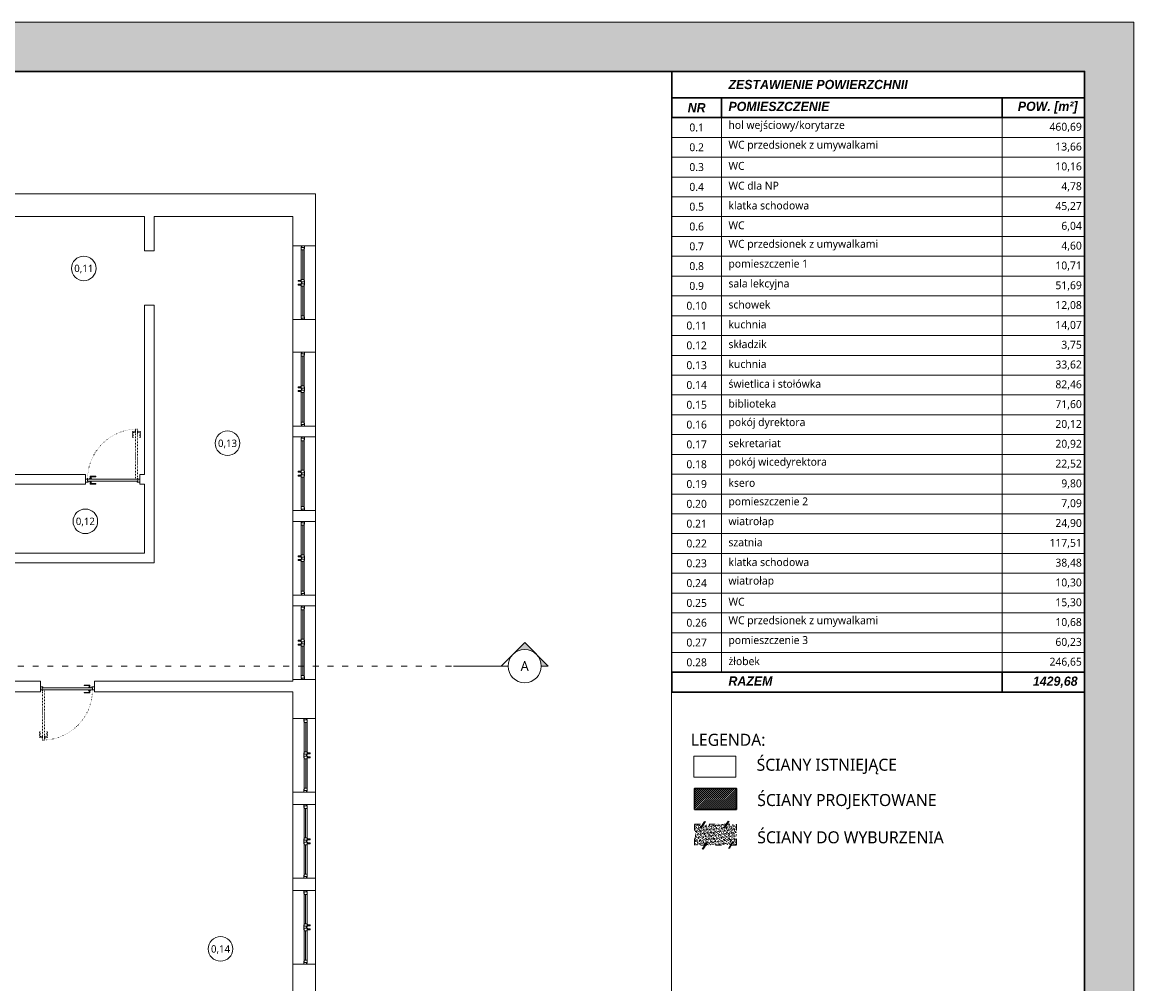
# Model space of a CAD drawing. Header units: millimetres. Extents: x 80301 to 146489, y -78581 to -28273.
# Tile 18 of 135: x 86902 to 89164, y -64293 to -62336. Entities that reach past the tile are written whole.
import ezdxf
from ezdxf.enums import TextEntityAlignment as Align

# ---------------------------------------------------------------- set-up
doc = ezdxf.new("R2010")
doc.units = ezdxf.units.MM
doc.linetypes.add('ACAD_ISO03W100', pattern=[30, 12, -18])
doc.linetypes.add('ACAD_ISO07W100', pattern=[3, 0, -3])
doc.layers.get('0').update_dxf_attribs({"lineweight": 0})
for name, color, linetype, lineweight in [('A-opisram.ART', 250, 'Continuous', 0), ('OPIS', 4, 'Continuous', 9), ('opis..KF', 250, 'Continuous', 15), ('stolarka_arch', 250, 'Continuous', 5), ('zmiany..KF', 240, 'Continuous', 9), ('ściana pro..KF', 222, 'Continuous', 30), ('ściany ist..KF', 61, 'Continuous', 5)]:
    doc.layers.add(name, color=color, linetype=linetype, lineweight=lineweight)
doc.layers.add('A-pomocram.ART', color=254, linetype='Continuous', lineweight=0, plot=False)
for name, color, linetype, lineweight, true_color in [('A-przekrycieram.ART', 7, 'Continuous', 0, 0xffffff), ('instalacje_arch', 7, 'Continuous', 30, 0xd60000), ('wypełnienie 2', 7, 'Continuous', 0, 0x363636)]:
    doc.layers.add(name, color=color, linetype=linetype, lineweight=lineweight, true_color=true_color)
doc.styles.add('ARCH', font='segoeuil.ttf')

# ---------------------------------------------------------------- blocks, each defined once
blk = doc.blocks.new('*U1035')
at = {"layer": 'stolarka_arch', "lineweight": 0}
blk.add_lwpolyline([(0, 0), (150, 0), (150, -45.9), (0, -45.9)], close=True, dxfattribs=at)
at = {"layer": 'stolarka_arch'}
for points in [[(0, -22), (6, -22), (6, -23), (3, -23), (3, -28), (0, -28)], [(70, -22), (80, -22), (80, -23), (77, -23), (77, -28), (73, -28), (73, -23), (70, -23)], [(150, -22), (144, -22), (144, -23), (147, -23), (147, -28), (150, -28)], [(3, -23), (8, -23), (8, -29), (2, -29), (2, -28), (3, -28)], [(8, -26), (68, -26), (68, -23), (8, -23)], [(8, -26), (68, -26), (68, -29), (8, -29)], [(73, -23), (68, -23), (68, -29), (74, -29), (74, -28), (73, -28)], [(73, -30), (69, -30), (69, -29), (73, -29)], [(72, -35), (70, -35), (70, -30), (72, -30)], [(77, -23), (82, -23), (82, -29), (76, -29), (76, -28), (77, -28)], [(81, -30), (77, -30), (77, -29), (81, -29)], [(80, -35), (78, -35), (78, -30), (80, -30)], [(142, -26), (82, -26), (82, -23), (142, -23)], [(142, -26), (82, -26), (82, -29), (142, -29)], [(147, -23), (142, -23), (142, -29), (148, -29), (148, -28), (147, -28)]]:
    blk.add_lwpolyline(points, close=True, dxfattribs=at)
blk = doc.blocks.new('*U1036')
at = {"layer": 'stolarka_arch', "lineweight": 0}
blk.add_lwpolyline([(0, 0), (150, 0), (150, -46), (0, -46)], close=True, dxfattribs=at)
at = {"layer": 'stolarka_arch'}
for points in [[(0, -22), (6, -22), (6, -23), (3, -23), (3, -28), (0, -28)], [(70, -22), (80, -22), (80, -23), (77, -23), (77, -28), (73, -28), (73, -23), (70, -23)], [(150, -22), (144, -22), (144, -23), (147, -23), (147, -28), (150, -28)], [(3, -23), (8, -23), (8, -29), (2, -29), (2, -28), (3, -28)], [(8, -26), (68, -26), (68, -23), (8, -23)], [(8, -26), (68, -26), (68, -29), (8, -29)], [(73, -23), (68, -23), (68, -29), (74, -29), (74, -28), (73, -28)], [(73, -30), (69, -30), (69, -29), (73, -29)], [(72, -35), (70, -35), (70, -30), (72, -30)], [(77, -23), (82, -23), (82, -29), (76, -29), (76, -28), (77, -28)], [(81, -30), (77, -30), (77, -29), (81, -29)], [(80, -35), (78, -35), (78, -30), (80, -30)], [(142, -26), (82, -26), (82, -23), (142, -23)], [(142, -26), (82, -26), (82, -29), (142, -29)], [(147, -23), (142, -23), (142, -29), (148, -29), (148, -28), (147, -28)]]:
    blk.add_lwpolyline(points, close=True, dxfattribs=at)
blk = doc.blocks.new('*U1037')
at = {"layer": 'stolarka_arch', "lineweight": 0}
blk.add_lwpolyline([(0, 0), (150, 0), (150, -46), (0, -46)], close=True, dxfattribs=at)
at = {"layer": 'stolarka_arch'}
for points in [[(0, -22), (6, -22), (6, -23), (3, -23), (3, -28), (0, -28)], [(70, -22), (80, -22), (80, -23), (77, -23), (77, -28), (73, -28), (73, -23), (70, -23)], [(150, -22), (144, -22), (144, -23), (147, -23), (147, -28), (150, -28)], [(3, -23), (8, -23), (8, -29), (2, -29), (2, -28), (3, -28)], [(8, -26), (68, -26), (68, -23), (8, -23)], [(8, -26), (68, -26), (68, -29), (8, -29)], [(73, -23), (68, -23), (68, -29), (74, -29), (74, -28), (73, -28)], [(73, -30), (69, -30), (69, -29), (73, -29)], [(72, -35), (70, -35), (70, -30), (72, -30)], [(77, -23), (82, -23), (82, -29), (76, -29), (76, -28), (77, -28)], [(81, -30), (77, -30), (77, -29), (81, -29)], [(80, -35), (78, -35), (78, -30), (80, -30)], [(142, -26), (82, -26), (82, -23), (142, -23)], [(142, -26), (82, -26), (82, -29), (142, -29)], [(147, -23), (142, -23), (142, -29), (148, -29), (148, -28), (147, -28)]]:
    blk.add_lwpolyline(points, close=True, dxfattribs=at)
blk = doc.blocks.new('*U1038')
at = {"layer": 'stolarka_arch', "lineweight": 0}
blk.add_lwpolyline([(0, 0), (150, 0), (150, -46), (0, -46)], close=True, dxfattribs=at)
at = {"layer": 'stolarka_arch'}
for points in [[(0, -22), (6, -22), (6, -23), (3, -23), (3, -28), (0, -28)], [(70, -22), (80, -22), (80, -23), (77, -23), (77, -28), (73, -28), (73, -23), (70, -23)], [(150, -22), (144, -22), (144, -23), (147, -23), (147, -28), (150, -28)], [(3, -23), (8, -23), (8, -29), (2, -29), (2, -28), (3, -28)], [(8, -26), (68, -26), (68, -23), (8, -23)], [(8, -26), (68, -26), (68, -29), (8, -29)], [(73, -23), (68, -23), (68, -29), (74, -29), (74, -28), (73, -28)], [(73, -30), (69, -30), (69, -29), (73, -29)], [(72, -35), (70, -35), (70, -30), (72, -30)], [(77, -23), (82, -23), (82, -29), (76, -29), (76, -28), (77, -28)], [(81, -30), (77, -30), (77, -29), (81, -29)], [(80, -35), (78, -35), (78, -30), (80, -30)], [(142, -26), (82, -26), (82, -23), (142, -23)], [(142, -26), (82, -26), (82, -29), (142, -29)], [(147, -23), (142, -23), (142, -29), (148, -29), (148, -28), (147, -28)]]:
    blk.add_lwpolyline(points, close=True, dxfattribs=at)
blk = doc.blocks.new('*U1026')
at = {"layer": 'stolarka_arch', "lineweight": 0}
blk.add_lwpolyline([(0, 0), (150, 0), (150, -46), (0, -46)], close=True, dxfattribs=at)
at = {"layer": 'stolarka_arch'}
for points in [[(0, -22), (6, -22), (6, -23), (3, -23), (3, -28), (0, -28)], [(70, -22), (80, -22), (80, -23), (77, -23), (77, -28), (73, -28), (73, -23), (70, -23)], [(150, -22), (144, -22), (144, -23), (147, -23), (147, -28), (150, -28)], [(3, -23), (8, -23), (8, -29), (2, -29), (2, -28), (3, -28)], [(8, -26), (68, -26), (68, -23), (8, -23)], [(8, -26), (68, -26), (68, -29), (8, -29)], [(73, -23), (68, -23), (68, -29), (74, -29), (74, -28), (73, -28)], [(73, -30), (69, -30), (69, -29), (73, -29)], [(72, -35), (70, -35), (70, -30), (72, -30)], [(77, -23), (82, -23), (82, -29), (76, -29), (76, -28), (77, -28)], [(81, -30), (77, -30), (77, -29), (81, -29)], [(80, -35), (78, -35), (78, -30), (80, -30)], [(142, -26), (82, -26), (82, -23), (142, -23)], [(142, -26), (82, -26), (82, -29), (142, -29)], [(147, -23), (142, -23), (142, -29), (148, -29), (148, -28), (147, -28)]]:
    blk.add_lwpolyline(points, close=True, dxfattribs=at)
blk = doc.blocks.new('*U1027')
at = {"layer": 'stolarka_arch', "lineweight": 0}
blk.add_lwpolyline([(0, 0), (150, 0), (150, -46), (0, -46)], close=True, dxfattribs=at)
at = {"layer": 'stolarka_arch'}
for points in [[(0, -22), (6, -22), (6, -23), (3, -23), (3, -28), (0, -28)], [(70, -22), (80, -22), (80, -23), (77, -23), (77, -28), (73, -28), (73, -23), (70, -23)], [(150, -22), (144, -22), (144, -23), (147, -23), (147, -28), (150, -28)], [(3, -23), (8, -23), (8, -29), (2, -29), (2, -28), (3, -28)], [(8, -26), (68, -26), (68, -23), (8, -23)], [(8, -26), (68, -26), (68, -29), (8, -29)], [(73, -23), (68, -23), (68, -29), (74, -29), (74, -28), (73, -28)], [(73, -30), (69, -30), (69, -29), (73, -29)], [(72, -35), (70, -35), (70, -30), (72, -30)], [(77, -23), (82, -23), (82, -29), (76, -29), (76, -28), (77, -28)], [(81, -30), (77, -30), (77, -29), (81, -29)], [(80, -35), (78, -35), (78, -30), (80, -30)], [(142, -26), (82, -26), (82, -23), (142, -23)], [(142, -26), (82, -26), (82, -29), (142, -29)], [(147, -23), (142, -23), (142, -29), (148, -29), (148, -28), (147, -28)]]:
    blk.add_lwpolyline(points, close=True, dxfattribs=at)
blk = doc.blocks.new('*U1028')
at = {"layer": 'stolarka_arch', "lineweight": 0}
blk.add_lwpolyline([(0, 0), (150, 0), (150, -46), (0, -46)], close=True, dxfattribs=at)
at = {"layer": 'stolarka_arch'}
for points in [[(0, -22), (6, -22), (6, -23), (3, -23), (3, -28), (0, -28)], [(70, -22), (80, -22), (80, -23), (77, -23), (77, -28), (73, -28), (73, -23), (70, -23)], [(150, -22), (144, -22), (144, -23), (147, -23), (147, -28), (150, -28)], [(3, -23), (8, -23), (8, -29), (2, -29), (2, -28), (3, -28)], [(8, -26), (68, -26), (68, -23), (8, -23)], [(8, -26), (68, -26), (68, -29), (8, -29)], [(73, -23), (68, -23), (68, -29), (74, -29), (74, -28), (73, -28)], [(73, -30), (69, -30), (69, -29), (73, -29)], [(72, -35), (70, -35), (70, -30), (72, -30)], [(77, -23), (82, -23), (82, -29), (76, -29), (76, -28), (77, -28)], [(81, -30), (77, -30), (77, -29), (81, -29)], [(80, -35), (78, -35), (78, -30), (80, -30)], [(142, -26), (82, -26), (82, -23), (142, -23)], [(142, -26), (82, -26), (82, -29), (142, -29)], [(147, -23), (142, -23), (142, -29), (148, -29), (148, -28), (147, -28)]]:
    blk.add_lwpolyline(points, close=True, dxfattribs=at)
blk = doc.blocks.new('*U1039')
at = {"layer": 'stolarka_arch', "lineweight": 0}
blk.add_lwpolyline([(0, 0), (150, 0), (150, -46), (0, -46)], close=True, dxfattribs=at)
at = {"layer": 'stolarka_arch'}
for points in [[(0, -22), (6, -22), (6, -23), (3, -23), (3, -28), (0, -28)], [(70, -22), (80, -22), (80, -23), (77, -23), (77, -28), (73, -28), (73, -23), (70, -23)], [(150, -22), (144, -22), (144, -23), (147, -23), (147, -28), (150, -28)], [(3, -23), (8, -23), (8, -29), (2, -29), (2, -28), (3, -28)], [(8, -26), (68, -26), (68, -23), (8, -23)], [(8, -26), (68, -26), (68, -29), (8, -29)], [(73, -23), (68, -23), (68, -29), (74, -29), (74, -28), (73, -28)], [(73, -30), (69, -30), (69, -29), (73, -29)], [(72, -35), (70, -35), (70, -30), (72, -30)], [(77, -23), (82, -23), (82, -29), (76, -29), (76, -28), (77, -28)], [(81, -30), (77, -30), (77, -29), (81, -29)], [(80, -35), (78, -35), (78, -30), (80, -30)], [(142, -26), (82, -26), (82, -23), (142, -23)], [(142, -26), (82, -26), (82, -29), (142, -29)], [(147, -23), (142, -23), (142, -29), (148, -29), (148, -28), (147, -28)]]:
    blk.add_lwpolyline(points, close=True, dxfattribs=at)
blk = doc.blocks.new('*U648')
at = {"layer": 'stolarka_arch', "linetype": 'ACAD_ISO03W100', "lineweight": 0, "ltscale": 0.1}
for points in [[(3.5, 97), (-1.5, 97), (-1.5, 85), (-0.5, 85), (-0.5, 95), (3.5, 95)], [(3.5, 98), (3.5, 94), (4.5, 94), (4.5, 98)], [(4.5, 102), (4.5, 0), (8.5, 0), (8.5, 102)], [(9.5, 98), (9.5, 94), (8.5, 94), (8.5, 98)], [(9.5, 97), (14.5, 97), (14.5, 85), (13.5, 85), (13.5, 95), (9.5, 95)]]:
    blk.add_lwpolyline(points, close=True, dxfattribs=at)
at = {"layer": 'stolarka_arch'}
for points in [[(5, -4), (5, -6), (0, -6), (0, 0), (4, 0), (4, -4), (5, -4)], [(106, 0), (4, 0), (4, -4), (106, -4)], [(101, 1), (101, 6), (89, 6), (89, 5), (99, 5), (99, 1)], [(102, 1), (98, 1), (98, 0), (102, 0)], [(105, -4), (105, -6), (110, -6), (110, 0), (106, 0), (106, -4), (105, -4)], [(101, -5), (101, -10), (89, -10), (89, -9), (99, -9), (99, -5)], [(102, -5), (98, -5), (98, -4), (102, -4)]]:
    blk.add_lwpolyline(points, close=True, dxfattribs=at)
blk.add_circle((4, 0.5), 0.5, dxfattribs=at)
at = {"layer": 'stolarka_arch', "linetype": 'ACAD_ISO07W100', "lineweight": 0, "ltscale": 0.5}
blk.add_arc((4, 0), 102, 0, 89.6506, dxfattribs=at)
blk = doc.blocks.new('nr pom')
at = {"layer": 'opis..KF', "lineweight": 20}
blk.add_circle((0, 0), 25, dxfattribs=at)
at = {"layer": 'opis..KF', "style": 'ARCH'}
blk.add_attdef('00', text='', height=15, dxfattribs=at).set_placement((0, 0), align=Align.MIDDLE_CENTER)
blk = doc.blocks.new('*U1440')
at = {"layer": 'OPIS', "lineweight": 20}
h = blk.add_hatch(color=256, dxfattribs=at)
h.dxf.hatch_style = 1
h.paths.add_polyline_path([(0, 33.8), (0, 47.7), (-23.9, 23.9, -0.198912)])
h.paths.add_polyline_path([(-47.7, 0), (-23.9, -23.9, -0.198912), (-33.8, 0, -0.198912), (-23.9, 23.9)])
at = {"layer": 'OPIS', "linetype": 'ACAD_ISO03W100', "lineweight": 9}
blk.add_line((0, -2441.2), (0, -145), dxfattribs=at)
at = {"layer": 'OPIS', "lineweight": 20}
for points in [[(0, -33.8), (0, -47.7), (-47.7, 0), (0, 47.7), (0, 33.8)], [(0, -45), (0, -145)]]:
    blk.add_lwpolyline(points, dxfattribs=at)
blk.add_circle((0, 0), 33.8, dxfattribs=at)
at = {"layer": 'OPIS', "style": 'ARCH'}
for tag, p in [('P1', (0, 0)), ('P2', (0, -2586.2))]:
    blk.add_attdef(tag, text='', height=20, rotation=90, dxfattribs=at).set_placement(p, align=Align.MIDDLE_CENTER)
blk = doc.blocks.new('*U1234')
at = {"layer": 'A-przekrycieram.ART'}
h = blk.add_hatch(color=256, dxfattribs=at)
h.dxf.hatch_style = 1
h.paths.add_polyline_path([(0, 4200), (8500, 4200), (8500, 0), (0, 0)])
h.paths.add_polyline_path([(200, 4100), (8400, 4100), (8400, 100), (200, 100)], flags=16)
at = {"layer": 'A-opisram.ART'}
blk.add_line((7559.44, 100), (7559.44, 4100), dxfattribs=at)
at = {"layer": 'A-opisram.ART', "lineweight": 30}
blk.add_lwpolyline([(200, 4100), (8400, 4100), (8400, 100), (200, 100)], close=True, dxfattribs=at)
at = {"layer": 'A-pomocram.ART'}
blk.add_lwpolyline([(0, 4200), (8500, 4200), (8500, 0), (0, 0)], close=True, dxfattribs=at)

msp = doc.modelspace()

# ---------------------------------------------------------------- hatches: boundary and pattern name
at = {"layer": 'wypełnienie 2', "linetype": 'ByBlock', "transparency": 33554595}
h = msp.add_hatch(dxfattribs=at)
h.set_pattern_fill('ANSI31', color=256, scale=0.907911)
h.set_pattern_definition([(45, (6592.8944, -9029.3382), (-2.03831773, 2.03831773), [])])
h.paths.add_polyline_path([(88355.16, -63937.56), (88270.05, -63937.56), (88270.05, -63895), (88355.16, -63895)])
at = {"layer": 'zmiany..KF', "linetype": 'ACAD_ISO03W100', "lineweight": 0, "ltscale": 0.1}
h = msp.add_hatch(dxfattribs=at)
h.set_pattern_fill('AR-SAND', color=256, scale=0.1)
h.set_pattern_definition([(37.5, (43329.512, -32696.162), (-0.16000313, 4.89413237), [0, -3.8608, 0, -4.318, 0, -4.1275]), (7.5, (43329.512, -32696.162), (4.4952328, 7.168251), [0, -2.0828, 0, -3.4798, 0, -1.3335]), (327.5, (43326.3877, -32696.162), (7.9099237, 0.01437185), [0, -1.27, 0, -4.572, 0, -5.969]), (317.5, (43326.388, -32696.162), (7.6355645, 2.2292932), [0, -0.635, 0, -2.9972, 0, -3.429])])
h.paths.add_polyline_path([(88355.16, -64010.34), (88270.05, -64010.34), (88270.05, -63967.78), (88355.16, -63967.78)])

# ---------------------------------------------------------------- linework, layer by layer
at = {"layer": 'opis..KF', "lineweight": 30}
for points in [[(88224.04, -62489.59), (89063.85, -62489.59), (89063.85, -62435.84), (88224.04, -62435.84)], [(88224.04, -62489.59), (88324.73, -62489.59), (88324.73, -62529.91), (88224.04, -62529.91)], [(88324.73, -62489.59), (88895.87, -62489.59), (88895.87, -62529.91), (88324.73, -62529.91)], [(88895.87, -62489.59), (89063.85, -62489.59), (89063.85, -62529.91), (88895.87, -62529.91)], [(88224.04, -63658.76), (88895.87, -63658.76), (88895.87, -63699.07), (88224.04, -63699.07)], [(88895.87, -63658.76), (89063.85, -63658.76), (89063.85, -63699.07), (88895.87, -63699.07)]]:
    msp.add_lwpolyline(points, close=True, dxfattribs=at)
at = {"layer": 'opis..KF'}
for points in [[(88224.04, -62529.91), (88324.73, -62529.91), (88324.73, -62570.23), (88224.04, -62570.23)], [(88324.73, -62529.91), (88895.87, -62529.91), (88895.87, -62570.23), (88324.73, -62570.23)], [(88895.87, -62529.91), (89063.85, -62529.91), (89063.85, -62570.23), (88895.87, -62570.23)], [(88224.04, -62570.23), (88324.73, -62570.23), (88324.73, -62610.54), (88224.04, -62610.54)], [(88324.73, -62570.23), (88895.87, -62570.23), (88895.87, -62610.54), (88324.73, -62610.54)], [(88895.87, -62570.23), (89063.85, -62570.23), (89063.85, -62610.54), (88895.87, -62610.54)], [(88224.04, -62610.54), (88324.73, -62610.54), (88324.73, -62650.86), (88224.04, -62650.86)], [(88324.73, -62610.54), (88895.87, -62610.54), (88895.87, -62650.86), (88324.73, -62650.86)], [(88895.87, -62610.54), (89063.85, -62610.54), (89063.85, -62650.86), (88895.87, -62650.86)], [(88224.04, -62650.86), (88324.73, -62650.86), (88324.73, -62691.17), (88224.04, -62691.17)], [(88324.73, -62650.86), (88895.87, -62650.86), (88895.87, -62691.17), (88324.73, -62691.17)], [(88895.87, -62650.86), (89063.85, -62650.86), (89063.85, -62691.17), (88895.87, -62691.17)], [(88224.04, -62691.17), (88324.73, -62691.17), (88324.73, -62731.49), (88224.04, -62731.49)], [(88324.73, -62691.17), (88895.87, -62691.17), (88895.87, -62731.49), (88324.73, -62731.49)], [(88895.87, -62691.17), (89063.85, -62691.17), (89063.85, -62731.49), (88895.87, -62731.49)], [(88224.04, -62731.49), (88324.73, -62731.49), (88324.73, -62771.81), (88224.04, -62771.81)], [(88324.73, -62731.49), (88895.87, -62731.49), (88895.87, -62771.81), (88324.73, -62771.81)], [(88895.87, -62731.49), (89063.85, -62731.49), (89063.85, -62771.81), (88895.87, -62771.81)], [(88224.04, -62771.81), (88324.73, -62771.81), (88324.73, -62812.12), (88224.04, -62812.12)], [(88324.73, -62771.81), (88895.87, -62771.23), (88895.87, -62811.54), (88324.73, -62812.12)], [(88895.87, -62771.81), (89063.85, -62771.81), (89063.85, -62812.12), (88895.87, -62812.12)], [(88224.04, -62812.12), (88324.73, -62812.12), (88324.73, -62852.44), (88224.04, -62852.44)], [(88324.73, -62812.12), (88895.87, -62812.12), (88895.87, -62852.44), (88324.73, -62852.44)], [(88895.87, -62812.12), (89063.85, -62812.12), (89063.85, -62852.44), (88895.87, -62852.44)], [(88224.04, -62852.44), (88324.73, -62852.44), (88324.73, -62892.75), (88224.04, -62892.75)], [(88324.73, -62852.44), (88895.87, -62852.44), (88895.87, -62892.75), (88324.73, -62892.75)], [(88895.87, -62852.44), (89063.85, -62852.44), (89063.85, -62892.75), (88895.87, -62892.75)], [(88224.04, -62892.75), (88324.73, -62892.75), (88324.73, -62933.07), (88224.04, -62933.07)], [(88324.73, -62892.75), (88895.87, -62892.75), (88895.87, -62933.07), (88324.73, -62933.07)], [(88895.87, -62892.75), (89063.85, -62892.75), (89063.85, -62933.07), (88895.87, -62933.07)], [(88224.04, -62933.07), (88324.73, -62933.07), (88324.73, -62973.39), (88224.04, -62973.39)], [(88324.73, -62933.07), (88895.87, -62933.07), (88895.87, -62973.39), (88324.73, -62973.39)], [(88895.87, -62933.07), (89063.85, -62933.07), (89063.85, -62973.39), (88895.87, -62973.39)], [(88224.04, -62973.39), (88324.73, -62973.39), (88324.73, -63013.7), (88224.04, -63013.7)], [(88324.73, -62973.39), (88895.87, -62973.39), (88895.87, -63013.7), (88324.73, -63013.7)], [(88895.87, -62973.39), (89063.85, -62973.39), (89063.85, -63013.7), (88895.87, -63013.7)], [(88224.04, -63013.7), (88324.73, -63013.7), (88324.73, -63054.02), (88224.04, -63054.02)], [(88324.73, -63013.7), (88895.87, -63013.7), (88895.87, -63054.02), (88324.73, -63054.02)], [(88895.87, -63013.7), (89063.85, -63013.7), (89063.85, -63054.02), (88895.87, -63054.02)], [(88224.04, -63054.02), (88324.73, -63054.02), (88324.73, -63094.33), (88224.04, -63094.33)], [(88324.73, -63054.02), (88895.87, -63054.02), (88895.87, -63094.33), (88324.73, -63094.33)], [(88895.87, -63054.02), (89063.85, -63054.02), (89063.85, -63094.33), (88895.87, -63094.33)], [(88224.04, -63094.33), (88324.73, -63094.33), (88324.73, -63134.65), (88224.04, -63134.65)], [(88324.73, -63094.33), (88895.87, -63094.33), (88895.87, -63134.65), (88324.73, -63134.65)], [(88895.87, -63094.33), (89063.85, -63094.33), (89063.85, -63134.65), (88895.87, -63134.65)], [(88224.04, -63134.65), (88324.73, -63134.65), (88324.73, -63174.97), (88224.04, -63174.97)], [(88324.73, -63134.65), (88895.87, -63134.65), (88895.87, -63174.97), (88324.73, -63174.97)], [(88895.87, -63134.65), (89063.85, -63134.65), (89063.85, -63174.97), (88895.87, -63174.97)], [(88224.04, -63174.97), (88324.73, -63174.97), (88324.73, -63215.28), (88224.04, -63215.28)], [(88324.73, -63174.97), (88895.87, -63174.39), (88895.87, -63214.7), (88324.73, -63215.28)], [(88895.87, -63174.97), (89063.85, -63174.97), (89063.85, -63215.28), (88895.87, -63215.28)], [(88224.04, -63215.28), (88324.73, -63215.28), (88324.73, -63255.6), (88224.04, -63255.6)], [(88324.73, -63215.28), (88895.87, -63215.28), (88895.87, -63255.6), (88324.73, -63255.6)], [(88895.87, -63215.28), (89063.85, -63215.28), (89063.85, -63255.6), (88895.87, -63255.6)], [(88224.04, -63255.6), (88324.73, -63255.6), (88324.73, -63295.91), (88224.04, -63295.91)], [(88324.73, -63255.6), (88895.87, -63255.6), (88895.87, -63295.91), (88324.73, -63295.91)], [(88895.87, -63255.6), (89063.85, -63255.6), (89063.85, -63295.91), (88895.87, -63295.91)], [(88224.04, -63295.91), (88324.73, -63295.91), (88324.73, -63336.23), (88224.04, -63336.23)], [(88324.73, -63295.91), (88895.87, -63295.91), (88895.87, -63336.23), (88324.73, -63336.23)], [(88895.87, -63295.91), (89063.85, -63295.91), (89063.85, -63336.23), (88895.87, -63336.23)], [(88224.04, -63336.23), (88324.73, -63336.23), (88324.73, -63376.55), (88224.04, -63376.55)], [(88324.73, -63336.23), (88895.87, -63336.23), (88895.87, -63376.55), (88324.73, -63376.55)], [(88895.87, -63336.23), (89063.85, -63336.23), (89063.85, -63376.55), (88895.87, -63376.55)], [(88224.04, -63376.54), (88324.73, -63376.54), (88324.73, -63416.86), (88224.04, -63416.86)], [(88324.73, -63376.54), (88895.87, -63376.54), (88895.87, -63416.86), (88324.73, -63416.86)], [(88895.87, -63376.54), (89063.85, -63376.54), (89063.85, -63416.86), (88895.87, -63416.86)], [(88224.04, -63416.86), (88324.73, -63416.86), (88324.73, -63457.18), (88224.04, -63457.18)], [(88324.73, -63416.86), (88895.87, -63416.86), (88895.87, -63457.18), (88324.73, -63457.18)], [(88895.87, -63416.86), (89063.85, -63416.86), (89063.85, -63457.18), (88895.87, -63457.18)], [(88224.04, -63457.18), (88324.73, -63457.18), (88324.73, -63497.49), (88224.04, -63497.49)], [(88324.73, -63457.18), (88895.87, -63457.18), (88895.87, -63497.49), (88324.73, -63497.49)], [(88895.87, -63457.18), (89063.85, -63457.18), (89063.85, -63497.49), (88895.87, -63497.49)], [(88224.04, -63497.49), (88324.73, -63497.49), (88324.73, -63537.81), (88224.04, -63537.81)], [(88324.73, -63497.49), (88895.87, -63497.49), (88895.87, -63537.81), (88324.73, -63537.81)], [(88895.87, -63497.49), (89063.85, -63497.49), (89063.85, -63537.81), (88895.87, -63537.81)], [(88224.04, -63537.81), (88324.73, -63537.81), (88324.73, -63578.12), (88224.04, -63578.12)], [(88324.73, -63537.81), (88895.87, -63537.81), (88895.87, -63578.12), (88324.73, -63578.12)], [(88895.87, -63537.81), (89063.85, -63537.81), (89063.85, -63578.12), (88895.87, -63578.12)], [(88224.04, -63578.12), (88324.73, -63578.12), (88324.73, -63618.44), (88224.04, -63618.44)], [(88324.73, -63578.12), (88895.87, -63578.12), (88895.87, -63618.44), (88324.73, -63618.44)], [(88895.87, -63578.12), (89063.85, -63578.12), (89063.85, -63618.44), (88895.87, -63618.44)], [(88224.04, -63618.44), (88324.73, -63618.44), (88324.73, -63658.76), (88224.04, -63658.76)], [(88324.73, -63618.44), (88895.87, -63618.44), (88895.87, -63658.76), (88324.73, -63658.76)], [(88895.87, -63618.44), (89063.85, -63618.44), (89063.85, -63658.76), (88895.87, -63658.76)]]:
    msp.add_lwpolyline(points, close=True, dxfattribs=at)
at = {"layer": 'zmiany..KF', "linetype": 'ByBlock'}
for p, q in [((88290.22, -63962.05), (88281.67, -63975.77)), ((88292.25, -63962.05), (88283.7, -63975.77)), ((88338.33, -63961.67), (88329.79, -63975.38)), ((88340.36, -63961.67), (88331.82, -63975.38)), ((88294.03, -64004.79), (88285.49, -64018.51)), ((88296.06, -64004.79), (88287.52, -64018.51)), ((88347.5, -64003.27), (88338.96, -64016.98)), ((88349.53, -64003.27), (88340.99, -64016.98))]:
    msp.add_line(p, q, dxfattribs=at)
at = {"layer": 'zmiany..KF', "linetype": 'ACAD_ISO03W100'}
msp.add_lwpolyline([(88355.16, -64010.34), (88270.05, -64010.34), (88270.05, -63967.78), (88355.16, -63967.78)], close=True, dxfattribs=at)
at = {"layer": 'ściana pro..KF', "linetype": 'ByBlock'}
msp.add_lwpolyline([(88355.16, -63937.56), (88270.05, -63937.56), (88270.05, -63895), (88355.16, -63895)], close=True, dxfattribs=at)
at = {"layer": 'ściany ist..KF', "linetype": 'ByBlock'}
for points in [[(86820.5, -62730.99), (86820.5, -62684.99), (87498.61, -62684.99), (87498.61, -62791.07), (87452.61, -62791.07), (87452.61, -62730.99), (87170.61, -62730.99), (87170.61, -62800.99), (87150.61, -62800.99), (87150.61, -62730.99), (86882.61, -62730.99), (86882.61, -63045.78), (86852.61, -63045.78), (86852.61, -62730.99), (86820.5, -62730.99)], [(87150.61, -62730.99), (87150.61, -62800.99), (87170.61, -62800.99), (87170.61, -62730.99)], [(86852.61, -63155.59), (86882.61, -63155.59), (86882.61, -63255.99), (87030.95, -63255.99), (87030.95, -63275.99), (86882.61, -63275.99), (86882.61, -63415.99), (87150.61, -63415.99), (87150.61, -63275.99), (87140.95, -63275.99), (87140.95, -63255.99), (87150.61, -63255.99), (87150.61, -62911.64), (87170.61, -62911.64), (87170.61, -63435.99), (86882.61, -63435.99), (86882.61, -63677.07), (86938.78, -63677.07), (86938.78, -63698.49), (86882.61, -63698.49), (86882.61, -63802.65), (86852.61, -63802.65), (86852.61, -63155.59)], [(87048.78, -63698.49), (87452.61, -63698.49), (87452.7, -63752.54), (87498.61, -63752.54), (87498.61, -63673.44), (87452.61, -63673.44), (87452.61, -63677.07), (87048.78, -63677.07), (87048.78, -63698.49)]]:
    msp.add_lwpolyline(points, dxfattribs=at)
for points in [[(87452.61, -63007.57), (87498.61, -63007.57), (87498.61, -62941.07), (87452.61, -62941.07)], [(87452.61, -63179.53), (87498.61, -63179.53), (87498.61, -63157.57), (87452.61, -63157.57)], [(87452.61, -63351.49), (87498.61, -63351.49), (87498.61, -63329.53), (87452.61, -63329.53)], [(87452.61, -63523.44), (87498.61, -63523.44), (87498.61, -63501.49), (87452.61, -63501.49)], [(87452.61, -63927.54), (87498.61, -63927.54), (87498.61, -63902.54), (87452.61, -63902.54)], [(87452.61, -64102.54), (87498.61, -64102.54), (87498.61, -64077.54), (87452.61, -64077.54)], [(87452.61, -64354.99), (87664.61, -64354.99), (87664.61, -64380.71), (87710.61, -64380.71), (87710.61, -64308.99), (87498.61, -64308.99), (87498.61, -64252.54), (87452.61, -64252.54)]]:
    msp.add_lwpolyline(points, close=True, dxfattribs=at)
at = {"layer": 'ściany ist..KF'}
msp.add_lwpolyline([(88353.85, -63871.83), (88268.73, -63871.83), (88268.73, -63829.27), (88353.85, -63829.27)], close=True, dxfattribs=at)

# ---------------------------------------------------------------- block references
msp.add_blockref('*U1234', (80663.85, -66535.84))
at = {"layer": 'instalacje_arch', "color": 30, "true_color": 0xf26722}
ref = msp.add_blockref('*U1440', (87924.36, -63646.05), dxfattribs=dict(at, rotation=270))
ref.add_attrib('P1', 'A', dxfattribs={"layer": 'OPIS', "height": 20, "style": 'ARCH'}).set_placement((87924.36, -63646.05), align=Align.MIDDLE_CENTER)
at = {"layer": 'opis..KF', "color": 30}
for p, values in [((87027.14, -62836.78), {'00': '0,11'}), ((87319.64, -63192.62), {'00': '0,13'}), ((87030.32, -63351.47), {'00': '0,12'}), ((87305.39, -64221.62), {'00': '0,14'})]:
    msp.add_blockref('nr pom', p, dxfattribs=at).add_auto_attribs(values)
at = {"layer": 'stolarka_arch', "rotation": 270}
for name, p in [('*U1038', (87498.61, -62791.07)), ('*U1026', (87498.61, -63007.57)), ('*U1027', (87498.61, -63179.53)), ('*U1028', (87498.61, -63351.49)), ('*U1039', (87498.61, -63523.44))]:
    msp.add_blockref(name, p, dxfattribs=at)
at = {"layer": 'stolarka_arch', "color": 5, "xscale": -1}
msp.add_blockref('*U648', (87140.95, -63265.63), dxfattribs=at)
at = {"layer": 'stolarka_arch', "color": 5, "xscale": -1, "rotation": 180}
msp.add_blockref('*U648', (86938.78, -63694.56), dxfattribs=at)
at = {"layer": 'stolarka_arch', "xscale": -1, "rotation": 90}
for name, p in [('*U1035', (87452.7, -63752.54)), ('*U1036', (87452.61, -63927.54)), ('*U1037', (87452.61, -64102.54))]:
    msp.add_blockref(name, p, dxfattribs=at)

# ---------------------------------------------------------------- texts
at = {"layer": 'opis..KF', "style": 'ARCH'}
for s, insert, char_height, width, attachment_point in [('\\A1;{\\fCentury Gothic|b1|i1|c238|p34;ZESTAWIENIE POWIERZCHNII}', (88339.05, -62462.72), 18.8141, 489.6265, 4), ('\\A1;{\\fCentury Gothic|b1|i1|c238|p34;POMIESZCZENIE}', (88339.05, -62507.3), 18.8141, 489.6265, 4), ('\\A1;{\\fCentury Gothic|b1|i1|c238|p34;POW. [m²]}', (89049.53, -62509.71), 18.8141, 153.6603, 6), ('\\A1;{\\fCentury Gothic|b1|i1|c238|p34;NR}', (88274.33, -62509.75), 18.8141, 100.7899, 5), ('\\A1;0.1', (88274.33, -62550.07), 16.126, 100.7899, 5), ('\\A1;hol wejściowy/korytarze', (88339.05, -62547.61), 16.1264, 489.6265, 4), ('\\A1;460,69', (89058.11, -62550.03), 16.126, 170.1031, 6), ('\\A1;0.2', (88274.33, -62590.38), 16.126, 100.7899, 5), ('\\A1;WC przedsionek z umywalkami', (88339.05, -62587.93), 16.1264, 489.6265, 4), ('\\A1;13,66', (89058.11, -62590.34), 16.126, 170.1031, 6), ('\\A1;0.3', (88274.33, -62630.7), 16.126, 100.7899, 5), ('\\A1;WC', (88339.05, -62628.25), 16.126, 489.6265, 4), ('\\A1;10,16', (89058.11, -62630.66), 16.126, 170.1031, 6), ('\\A1;0.4', (88274.33, -62671.02), 16.126, 100.7899, 5), ('\\A1;WC dla NP', (88339.05, -62668.56), 16.1264, 489.6265, 4), ('\\A1;4,78', (89058.11, -62670.97), 16.126, 170.1031, 6), ('\\A1;klatka schodowa', (88339.05, -62708.88), 16.1264, 489.6265, 4), ('\\A1;0.5', (88274.33, -62711.33), 16.126, 100.7899, 5), ('\\A1;45,27', (89058.11, -62711.29), 16.126, 170.1031, 6), ('\\A1;0.6', (88274.33, -62751.65), 16.126, 100.7899, 5), ('\\A1;WC', (88339.05, -62749.19), 16.126, 489.6265, 4), ('\\A1;6,04', (89058.11, -62751.61), 16.126, 170.1031, 6), ('\\A1;0.7', (88274.33, -62791.96), 16.126, 100.7899, 5), ('\\A1;WC przedsionek z umywalkami', (88339.05, -62789.51), 16.1264, 489.6265, 4), ('\\A1;4,60', (89058.11, -62791.92), 16.126, 170.1031, 6), ('\\A1;0.8', (88274.33, -62832.28), 16.126, 100.7899, 5), ('\\A1;pomieszczenie 1', (88339.05, -62829.83), 16.1264, 489.6265, 4), ('\\A1;10,71', (89058.11, -62832.24), 16.126, 170.1031, 6), ('\\A1;0.9', (88274.33, -62872.6), 16.126, 100.7899, 5), ('\\A1;sala lekcyjna', (88339.05, -62870.14), 16.1264, 489.6265, 4), ('\\A1;51,69', (89058.11, -62872.55), 16.126, 170.1031, 6), ('\\A1;0.10', (88274.33, -62912.91), 16.126, 100.7899, 5), ('\\A1;schowek', (88339.05, -62910.46), 16.1264, 489.6265, 4), ('\\A1;12,08', (89058.11, -62912.87), 16.126, 170.1031, 6), ('\\A1;0.11', (88274.33, -62953.23), 16.126, 100.7899, 5), ('\\A1;kuchnia', (88339.05, -62950.77), 16.1264, 489.6265, 4), ('\\A1;14,07', (89058.11, -62953.19), 16.126, 170.1031, 6), ('\\A1;0.12', (88274.33, -62993.54), 16.126, 100.7899, 5), ('\\A1;składzik', (88339.05, -62991.09), 16.1264, 489.6265, 4), ('\\A1;3,75', (89058.11, -62993.5), 16.126, 170.1031, 6), ('\\A1;0.13', (88274.33, -63033.86), 16.126, 100.7899, 5), ('\\A1;kuchnia', (88339.05, -63031.41), 16.1264, 489.6265, 4), ('\\A1;33,62', (89058.11, -63033.82), 16.126, 170.1031, 6), ('\\A1;świetlica i stołówka', (88339.05, -63071.72), 16.1264, 489.6265, 4), ('\\A1;0.14', (88274.33, -63074.18), 16.126, 100.7899, 5), ('\\A1;82,46', (89058.11, -63074.13), 16.126, 170.1031, 6), ('\\A1;0.15', (88274.33, -63114.49), 16.126, 100.7899, 5), ('\\A1;biblioteka', (88339.05, -63112.04), 16.1264, 489.6265, 4), ('\\A1;71,60', (89058.11, -63114.45), 16.126, 170.1031, 6), ('\\A1;0.16', (88274.33, -63154.81), 16.126, 100.7899, 5), ('\\A1;pokój dyrektora', (88339.05, -63152.35), 16.1264, 489.6265, 4), ('\\A1;20,12', (89058.11, -63154.77), 16.126, 170.1031, 6), ('\\A1;0.17', (88274.33, -63195.12), 16.126, 100.7899, 5), ('\\A1;sekretariat', (88339.05, -63192.67), 16.1264, 489.6265, 4), ('\\A1;20,92', (89058.11, -63195.08), 16.126, 170.1031, 6), ('\\A1;pokój wicedyrektora', (88339.05, -63232.99), 16.1264, 489.6265, 4), ('\\A1;0.18', (88274.33, -63235.44), 16.126, 100.7899, 5), ('\\A1;22,52', (89058.11, -63235.4), 16.126, 170.1031, 6), ('\\A1;0.19', (88274.33, -63275.76), 16.126, 100.7899, 5), ('\\A1;ksero', (88339.05, -63273.3), 16.126, 489.6265, 4), ('\\A1;9,80', (89058.11, -63275.71), 16.126, 170.1031, 6), ('\\A1;0.20', (88274.33, -63316.07), 16.126, 100.7899, 5), ('\\A1;pomieszczenie 2', (88339.05, -63313.62), 16.1264, 489.6265, 4), ('\\A1;7,09', (89058.11, -63316.03), 16.126, 170.1031, 6), ('\\A1;0.21', (88274.33, -63356.39), 16.126, 100.7899, 5), ('\\A1;wiatrołap', (88339.05, -63353.93), 16.1264, 489.6265, 4), ('\\A1;24,90', (89058.11, -63356.35), 16.126, 170.1031, 6), ('\\A1;0.22', (88274.33, -63396.7), 16.126, 100.7899, 5), ('\\A1;szatnia', (88339.05, -63394.25), 16.1264, 489.6265, 4), ('\\A1;117,51', (89058.11, -63396.66), 16.126, 170.1031, 6), ('\\A1;klatka schodowa', (88339.05, -63434.57), 16.1264, 489.6265, 4), ('\\A1;0.23', (88274.33, -63437.02), 16.126, 100.7899, 5), ('\\A1;38,48', (89058.11, -63436.98), 16.126, 170.1031, 6), ('\\A1;0.24', (88274.33, -63477.33), 16.126, 100.7899, 5), ('\\A1;wiatrołap', (88339.05, -63474.88), 16.1264, 489.6265, 4), ('\\A1;10,30', (89058.11, -63477.29), 16.126, 170.1031, 6), ('\\A1;0.25', (88274.33, -63517.65), 16.126, 100.7899, 5), ('\\A1;WC', (88339.05, -63515.2), 16.126, 489.6265, 4), ('\\A1;15,30', (89058.11, -63517.61), 16.126, 170.1031, 6), ('\\A1;0.26', (88274.33, -63557.97), 16.126, 100.7899, 5), ('\\A1;WC przedsionek z umywalkami', (88339.05, -63555.51), 16.1264, 489.6265, 4), ('\\A1;10,68', (89058.11, -63557.93), 16.126, 170.1031, 6), ('\\A1;0.27', (88274.33, -63598.28), 16.126, 100.7899, 5), ('\\A1;pomieszczenie 3', (88339.05, -63595.83), 16.1264, 489.6265, 4), ('\\A1;60,23', (89058.11, -63598.24), 16.126, 170.1031, 6), ('\\A1;żłobek', (88339.05, -63636.15), 16.126, 489.6265, 4), ('\\A1;0.28', (88274.33, -63638.6), 16.126, 100.7899, 5), ('\\A1;246,65', (89058.11, -63638.56), 16.126, 170.1031, 6), ('\\A1;{\\fCentury Gothic|b1|i1|c238|p34;RAZEM}', (88339.05, -63676.46), 18.8141, 489.6265, 4), ('\\A1;{\\fCentury Gothic|b1|i1|c238|p34;1429,68}', (89049.53, -63678.87), 18.8141, 153.6603, 6)]:
    msp.add_mtext(s, dxfattribs=dict(at, insert=insert, char_height=char_height, width=width, attachment_point=attachment_point))
at = {"layer": 'ściany ist..KF', "lineweight": 5, "char_height": 24.5136, "width": 766.0497, "attachment_point": 4, "style": 'ARCH'}
for s, insert in [('\\A1;LEGENDA:', (88262.27, -63796.3)), ('\\A1;ŚCIANY ISTNIEJĄCE', (88396.41, -63850.55)), ('\\A1;ŚCIANY PROJEKTOWANE', (88397.72, -63921.88)), ('\\A1;ŚCIANY DO WYBURZENIA', (88397.72, -63994.66))]:
    msp.add_mtext(s, dxfattribs=dict(at, insert=insert))

doc.saveas('drawing.dxf')
